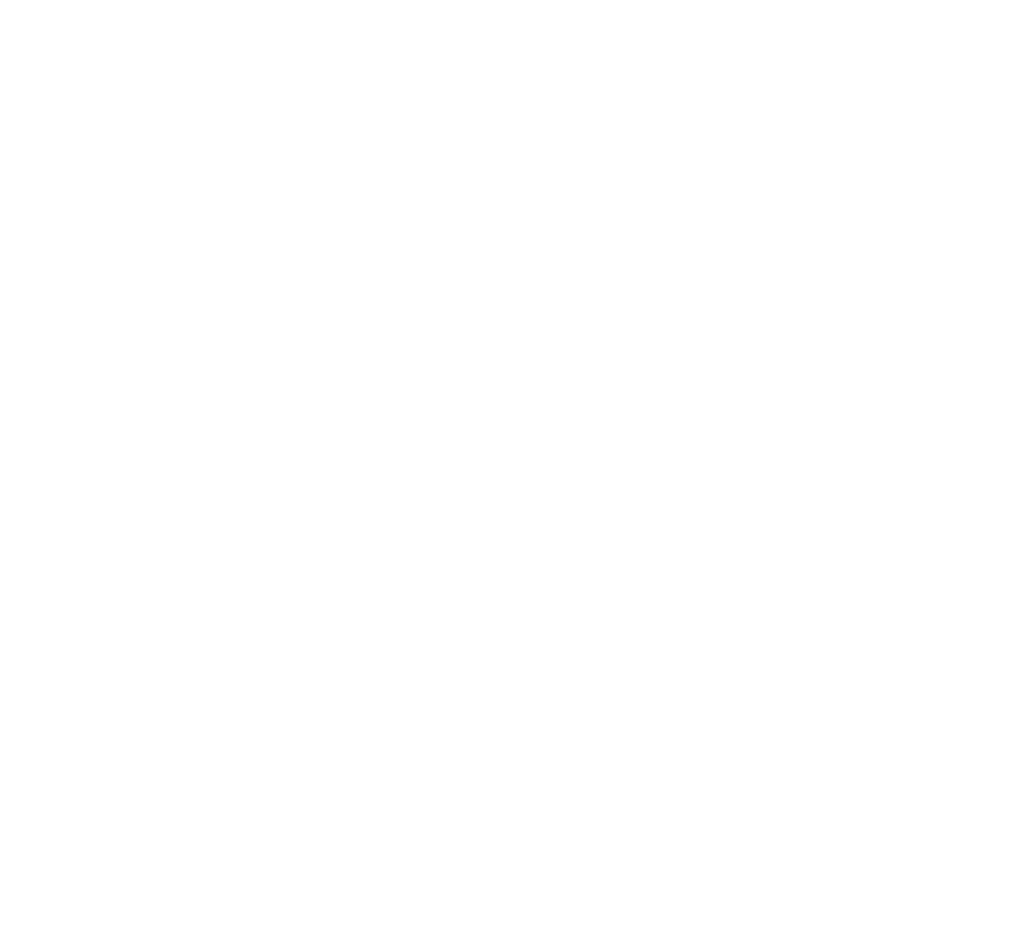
# Model space of a CAD drawing. Header units: millimetres. Extents: x -48448 to 452754, y -13941 to 17062.
# Tile 16 of 256: x -26397 to -19468, y -7343 to -1095. Entities that reach past the tile are written whole.
import ezdxf

# ---------------------------------------------------------------- set-up
doc = ezdxf.new("R2010")
doc.units = ezdxf.units.MM
doc.layers.add('Beschriftung', color=7, linetype='Continuous')
doc.layers.add('Detail Rohrdurchführung', color=7, linetype='Continuous')
doc.styles.add('LBB3.5M1000', font='isocp.shx', dxfattribs={"height": 3.5})

msp = doc.modelspace()

# ---------------------------------------------------------------- texts
at = {"layer": 'Beschriftung', "attachment_point": 1, "style": 'LBB3.5M1000', "bg_fill": 2}
for s, insert, char_height, width in [('\\pi74.897;{\\fArial|b1|i0|c0|p34;GROUND PLAN\\L\\P\\pi221.06;\\fArial|b1|i1|c0|p34;\\lGRUNDRISS}', (-47469.223, -1169.659), 150, 1682.94636), ('\\pi387.94;{\\fArial|b1|i0|c0|p34;SECTION\\L\\P\\pi383.65;\\fArial|b1|i1|c0|p34;\\lSCHNITT}', (-37990.525, -4143.164), 150, 1682.94636), ('\\pi30.171;{\\fArial|b1|i0|c0|p34;MOV - MOTOR DRIVE (FOR HYDRANT \\P\\pi286.54;REFUELING SYSTEM ONLY)\\P\\pi139.2;\\fArial|b1|i1|c0|p34;MOV - MOTORANTRIEB (NUR BEI\\P\\pi48.371;HYDRANTENBETANKUNGSSYSTEM)\\fArial|b0|i0|c0|p34; }', (-42800.911, -5961.127), 80, 2074.14918), ('\\pi204.36;{\\fArial|b0|i0|c0|p34;EMERGENCY EXIT\\P\\pi304.68;\\fArial|b0|i1|c0|p34;NOTAUSGANG}', (-47714.225, -6956.755), 80, 1397.41521)]:
    msp.add_mtext(s, dxfattribs=dict(at, insert=insert, char_height=char_height, width=width))
at = {"layer": 'Detail Rohrdurchführung', "insert": (-33393.503, -2212.156), "char_height": 150, "width": 3525.83214, "attachment_point": 1, "style": 'LBB3.5M1000', "bg_fill": 2}
msp.add_mtext('\\pi352.65;{\\fArial|b1|i0|c0|p34;DETAIL PIPE PENETRATION\\P\\pi148.57;\\fArial|b1|i1|c0|p34;DETAIL ROHRDURCHFÜHRUNG}', dxfattribs=at)

# ---------------------------------------------------------------- next in the draw order: texts
at = {"layer": 'Beschriftung', "insert": (-38623.923, -1966.453), "char_height": 150, "width": 1682.94636, "attachment_point": 1, "style": 'LBB3.5M1000', "bg_fill": 2}
msp.add_mtext('\\pi179.16;{\\fArial|b1|i0|c0|p34;FILLING PIPE\\L\\P\\pi267.41;\\fArial|b1|i1|c0|p34;\\lFÜLLROHR}', dxfattribs=at)

# ---------------------------------------------------------------- next in the draw order: texts
at = {"layer": 'Beschriftung', "color": 1, "insert": (-37336.458, -2870.784), "char_height": 80, "width": 796.16329, "attachment_point": 1, "rotation": 0.5725445, "style": 'LBB3.5M1000', "bg_fill": 2}
msp.add_mtext('\\pi217.24;{\\fArial|b0|i0|c0|p34;\\C256;SLOPE\\P\\pi8.9411;0,5% GEFÄLLE}', dxfattribs=at)

doc.saveas('drawing.dxf')
